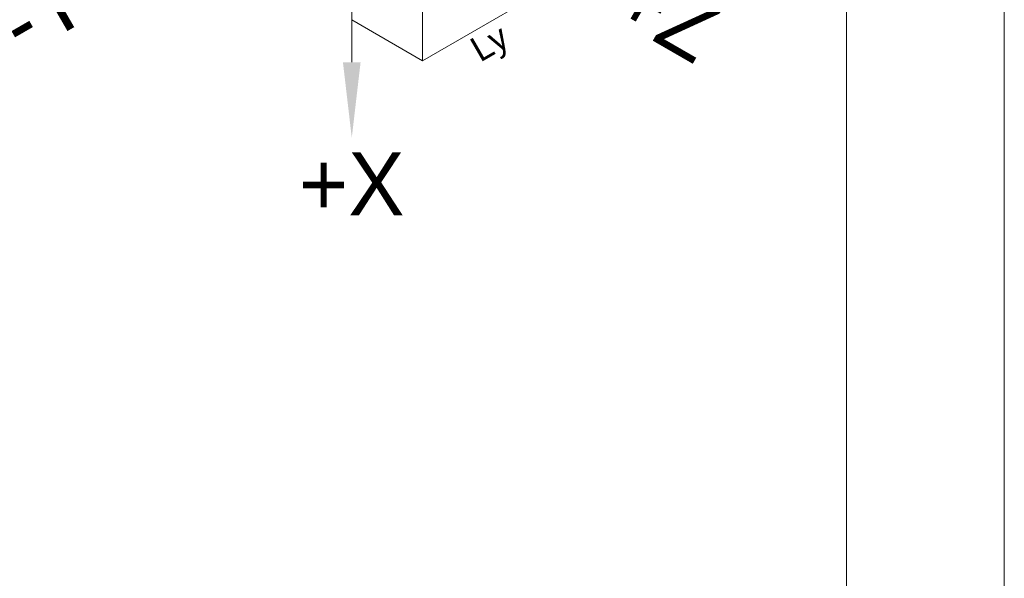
# Model space of a CAD drawing. Header units: millimetres. Extents: x -7686 to -856, y -458 to 6140.
# Tile 72 of 102: x -3482 to -3447, y 1982 to 2002. Entities that reach past the tile are written whole.
import ezdxf
from ezdxf.enums import TextEntityAlignment as Align

# ---------------------------------------------------------------- set-up
doc = ezdxf.new("R2010")
doc.units = ezdxf.units.MM
doc.header["$LTSCALE"] = 5
for name, color, linetype, lineweight in [('1轮廓实线层', 7, 'Continuous', 18), ('2细线层', 4, 'Continuous', 13), ('6文字层', 3, 'Continuous', 13), ('7标注层', 4, 'Continuous', 13), ('图框层', 7, 'Continuous', 18)]:
    doc.layers.add(name, color=color, linetype=linetype, lineweight=lineweight)

# ---------------------------------------------------------------- blocks, each defined once
blk = doc.blocks.new('ZwmFrameMain_3_A4^_^无分区图框^_^landscape')
at = {"layer": '1轮廓实线层'}
blk.add_line((267, 200), (267, 0), dxfattribs=at)
at = {"layer": '2细线层'}
blk.add_line((272, 205), (272, -5), dxfattribs=at)

msp = doc.modelspace()

# ---------------------------------------------------------------- linework, layer by layer
at = {"lineweight": 13}
for p, q in [((-3467.845, 2007.516), (-3467.845, 2000.777)), ((-3467.845, 2000.777), (-3463.954, 2003.023)), ((-3467.845, 2000.777), (-3470.369, 2002.238))]:
    msp.add_line(p, q, dxfattribs=at)
at = {"layer": '1轮廓实线层', "lineweight": 13}
msp.add_line((-3470.369, 2008.977), (-3470.369, 2000.723), dxfattribs=at)
at = {"layer": '7标注层', "lineweight": 13}
msp.add_solid([(-3470.684, 2000.723), (-3470.055, 2000.723), (-3470.369, 1998.027)], dxfattribs=at)

# ---------------------------------------------------------------- block references
at = {"layer": '图框层', "xscale": 1.1232, "yscale": 1.1232, "zscale": 1.1232}
msp.add_blockref('ZwmFrameMain_3_A4^_^无分区图框^_^landscape', (-3752.636, 1808.714), dxfattribs=at)

# ---------------------------------------------------------------- texts
at = {"layer": '6文字层', "lineweight": 13}
msp.add_text('-Y', height=2.2464, rotation=30, dxfattribs=at).set_placement((-3480.068, 2003.377), align=Align.MIDDLE_RIGHT)
msp.add_text('+Z', height=2.2464, rotation=330, dxfattribs=at).set_placement((-3460.688, 2003.387), align=Align.MIDDLE_LEFT)
msp.add_text('Ly', height=0.8986, rotation=30, dxfattribs=at).set_placement((-3465.691, 2001.801), align=Align.TOP_CENTER)
msp.add_text('+X', height=2.2464, dxfattribs=at).set_placement((-3470.369, 1997.507), align=Align.TOP_CENTER)

doc.saveas('drawing.dxf')
